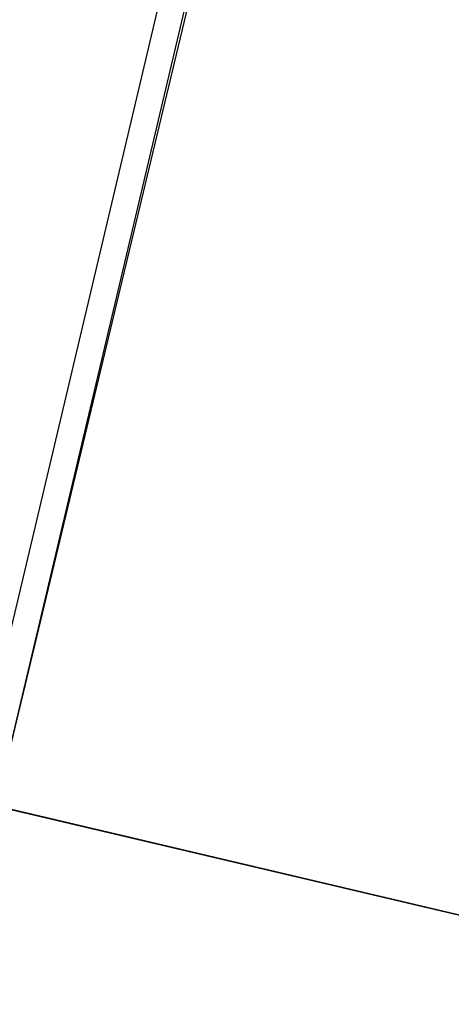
# Model space of a CAD drawing. Header units: feet. Extents: x -79 to 198, y -22 to 181.
# Tile 127 of 256: x 114.636 to 115.533, y 60.044 to 62.091. Entities that reach past the tile are written whole.
import ezdxf

# ---------------------------------------------------------------- set-up
doc = ezdxf.new("R2010")
doc.units = ezdxf.units.FT
doc.layers.add('A-LINEA', color=7, linetype='CONTINUOUS')
doc.layers.add('A-MURO-CONCRETO', color=8, linetype='CONTINUOUS')

msp = doc.modelspace()

# ---------------------------------------------------------------- linework, layer by layer
at = {"layer": 'A-LINEA'}
for p, q in [((121.8, 90.9511), (114.5867, 60.4578)), ((114.6133, 60.8044), (116.2533, 67.7378))]:
    msp.add_line(p, q, dxfattribs=at)
for points in [[(118.2, 75.6978), (115.0667, 62.4578), (114.5867, 60.4578), (117.1867, 59.8444), (117, 59.0311), (123.76, 57.4311), (119.2267, 38.2978), (126.2667, 36.6311)], [(117.1867, 59.8444), (116.8, 58.2178), (113.4, 59.0311), (113.7867, 60.6444), (117.1867, 59.8444)]]:
    msp.add_lwpolyline(points, dxfattribs=at)
at = {"layer": 'A-MURO-CONCRETO'}
msp.add_lwpolyline([(113.7867, 60.6444), (117.1867, 59.8444), (113.5867, 59.8444), (113.7867, 60.6444), (113.7867, 60.6444)], dxfattribs=at)

doc.saveas('drawing.dxf')
